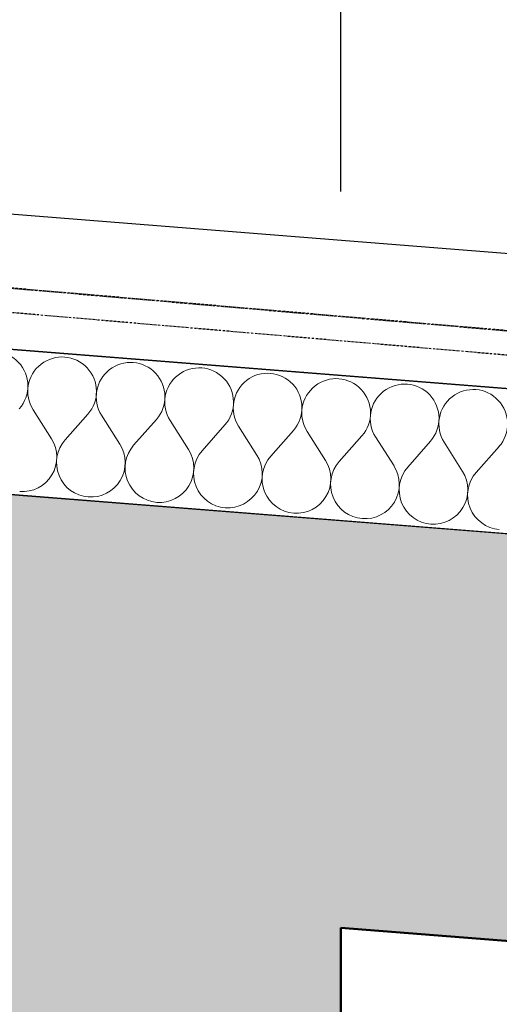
# Model space of a CAD drawing. Header units: millimetres. Extents: x -28761 to 4793, y -4271 to 20239.
# Tile 216 of 256: x -10894 to -10362, y 18243 to 19333. Entities that reach past the tile are written whole.
import ezdxf

# ---------------------------------------------------------------- set-up
doc = ezdxf.new("R2010")
doc.units = ezdxf.units.MM
doc.header["$MEASUREMENT"] = 0
doc.linetypes.add('Wipeout_Contour', pattern=[1000, 0, -1000])
doc.linetypes.add('Čerchovaná M', pattern=[4.5, 2.5, -0.85, 0.3, -0.85])
for name, color, linetype in [('5._POHLED ZÁPADNÍ_1_Konstrukce - nenosné', 7, 'Continuous'), ('5._POHLED ZÁPADNÍ_1_Konstrukce - nosné', 7, 'Continuous'), ('5._POHLED ZÁPADNÍ_1_Nové_Konstrukce - nosné', 7, 'Continuous'), ('5._POHLED ZÁPADNÍ_1_Nové_Kóty - SP', 7, 'Continuous'), ('5._POHLED ZÁPADNÍ_1_Nové_Výplně – Řezové', 7, 'Continuous'), ('5._POHLED ZÁPADNÍ_1_Nové_ZJEDNODUŠENÝ DVŮR', 7, 'Continuous'), ('5._POHLED ZÁPADNÍ_1_Výplně – Řezové', 7, 'Continuous')]:
    doc.layers.add(name, color=color, linetype=linetype)

# ---------------------------------------------------------------- blocks, each defined once
blk = doc.blocks.new('*X22', base_point=(-30186.7, -6515.3))
at = {"layer": '5._POHLED ZÁPADNÍ_1_Nové_Výplně – Řezové', "color": 21, "linetype": 'Continuous', "lineweight": 20, "true_color": 0xffaaaa}
for p, q in [((-10878.8, 18901.5), (-10858.4, 18869.3)), ((-10818.1, 18896.7), (-10843.3, 18868.1)), ((-10802.9, 18895.4), (-10782.5, 18863.3)), ((-10742.1, 18890.6), (-10767.3, 18862.1)), ((-10726.9, 18889.4), (-10706.5, 18857.3)), ((-10666.2, 18884.6), (-10691.3, 18856.1)), ((-10651, 18883.4), (-10630.6, 18851.3)), ((-10590.2, 18878.6), (-10615.4, 18850.1)), ((-10575, 18877.4), (-10554.6, 18845.2)), ((-10514.2, 18872.6), (-10539.4, 18844)), ((-10499.1, 18871.4), (-10478.7, 18839.2)), ((-10438.3, 18866.6), (-10463.5, 18838)), ((-10423.1, 18865.4), (-10402.7, 18833.2)), ((-10362.3, 18860.6), (-10387.5, 18832))]:
    blk.add_line(p, q, dxfattribs=at)
for centre, start, end in [((-10922.6, 18927.8), 318.6079, 212.3477), ((-10846.6, 18921.8), 318.6079, 212.3477), ((-10770.7, 18915.8), 318.6079, 212.3477), ((-10694.7, 18909.8), 318.6079, 212.3477), ((-10618.8, 18903.8), 318.6079, 212.3477), ((-10542.8, 18897.8), 318.6079, 212.3477), ((-10466.9, 18891.8), 318.6079, 212.3477), ((-10390.9, 18885.8), 318.6079, 212.3477), ((-10890.6, 18848.9), 265.4778, 32.3477), ((-10814.7, 18842.9), 138.6079, 265.4778), ((-10814.7, 18842.9), 265.4778, 32.3477), ((-10738.7, 18836.9), 138.6079, 265.4778), ((-10738.7, 18836.9), 265.4778, 32.3477), ((-10662.8, 18830.9), 138.6079, 265.4778), ((-10662.8, 18830.9), 265.4778, 32.3477), ((-10586.8, 18824.9), 138.6079, 265.4778), ((-10586.8, 18824.9), 265.4778, 32.3477), ((-10510.9, 18818.9), 138.6079, 265.4778), ((-10510.9, 18818.9), 265.4778, 32.3477), ((-10434.9, 18812.8), 138.6079, 265.4778), ((-10434.9, 18812.8), 265.4778, 32.3477), ((-10359, 18806.8), 138.6079, 265.4778)]:
    blk.add_arc(centre, 38.1, start, end, dxfattribs=at)

msp = doc.modelspace()

# ---------------------------------------------------------------- hatches: boundary and pattern name
at = {"layer": '5._POHLED ZÁPADNÍ_1_Výplně – Řezové', "linetype": 'Continuous', "lineweight": 13}
for points in [[(-10537.6, 18327.7), (-10988.5, 18814.6), (-10987.7, 18363.1)], [(-10538.5, 18779.1), (-10988.5, 18814.6), (-10537.6, 18327.7)], [(-10537.6, 18327.7), (-6352.2, 17998.1), (-6352.7, 18449.5), (-10538.5, 18779.1)]]:
    msp.add_hatch(color=254, dxfattribs=at).paths.add_polyline_path(points)

# ---------------------------------------------------------------- linework, layer by layer
at = {"layer": '5._POHLED ZÁPADNÍ_1_Konstrukce - nosné', "color": 7, "linetype": 'Continuous', "lineweight": 50, "flags": 128}
for points in [[(-6352.7, 18449.5), (-10988.5, 18814.6)], [(-10537.6, 18327.7), (-6352.2, 17998.1)]]:
    msp.add_lwpolyline(points, dxfattribs=at)
at = {"layer": '5._POHLED ZÁPADNÍ_1_Nové_Kóty - SP', "color": 1, "linetype": 'Continuous', "lineweight": 25}
msp.add_line((-10537.6, 19143.2), (-10537.6, 19630.7), dxfattribs=at)

# ---------------------------------------------------------------- next in the draw order: wipeouts: each hides what was drawn before it
at = {"color": 254, "linetype": 'Wipeout_Contour', "lineweight": 0, "ltscale": 79823.404221}
msp.add_wipeout([(-10988.1, 18814.6), (-321.5, 17970.9), (-321.5, 18131.4), (-10988.4, 18975.1)], dxfattribs=at).dxf.layer = '5._POHLED ZÁPADNÍ_1_Nové_Výplně – Řezové'

# ---------------------------------------------------------------- next in the draw order: hatches: boundary and pattern name
at = {"layer": '5._POHLED ZÁPADNÍ_1_Výplně – Řezové', "linetype": 'Continuous', "lineweight": 13}
msp.add_hatch(color=254, dxfattribs=at).paths.add_polyline_path([(-10987.7, 18363.1), (-10986.2, 17537.8), (-10536.2, 17538.6), (-10537.6, 18327.7)])

# ---------------------------------------------------------------- next in the draw order: linework, layer by layer
at = {"layer": '5._POHLED ZÁPADNÍ_1_Konstrukce - nosné', "color": 7, "linetype": 'Continuous', "lineweight": 50, "flags": 128}
msp.add_lwpolyline([(-10536.2, 17538.6), (-10537.6, 18327.7)], dxfattribs=at)
at = {"layer": '5._POHLED ZÁPADNÍ_1_Nové_Konstrukce - nosné', "color": 1, "linetype": 'Continuous', "lineweight": 25, "flags": 128}
for points in [[(-321.5, 18131.4), (-11148.4, 18987.7)], [(-10988.1, 18814.6), (-321.5, 17970.9)]]:
    msp.add_lwpolyline(points, dxfattribs=at)
at = {"layer": '5._POHLED ZÁPADNÍ_1_Nové_Kóty - SP', "color": 1, "linetype": 'Continuous', "lineweight": 25}
msp.add_line((-11136.6, 19136.8), (-149.7, 18267.9), dxfattribs=at)
at = {"layer": '5._POHLED ZÁPADNÍ_1_Nové_ZJEDNODUŠENÝ DVŮR', "color": 1, "linetype": 'Čerchovaná M', "lineweight": 25}
for p, q in [((-11141.5, 19056.7), (-6026.7, 18617.6)), ((-11141.5, 19056.6), (-6026.7, 18617.5))]:
    msp.add_line(p, q, dxfattribs=at)
at = {"layer": '5._POHLED ZÁPADNÍ_1_Nové_ZJEDNODUŠENÝ DVŮR', "color": 1, "linetype": 'Čerchovaná M', "lineweight": 25, "flags": 128}
for points in [[(-6026.7, 18617.7), (-11141.5, 19056.7)], [(-11143.8, 19030.1), (-6028.8, 18591)]]:
    msp.add_lwpolyline(points, dxfattribs=at)

# ---------------------------------------------------------------- next in the draw order: block references
at = {"layer": '5._POHLED ZÁPADNÍ_1_Konstrukce - nenosné', "color": 9, "linetype": 'Continuous', "lineweight": 13}
msp.add_blockref('*X22', (-30186.7, -6515.3), dxfattribs=at)

doc.saveas('drawing.dxf')
